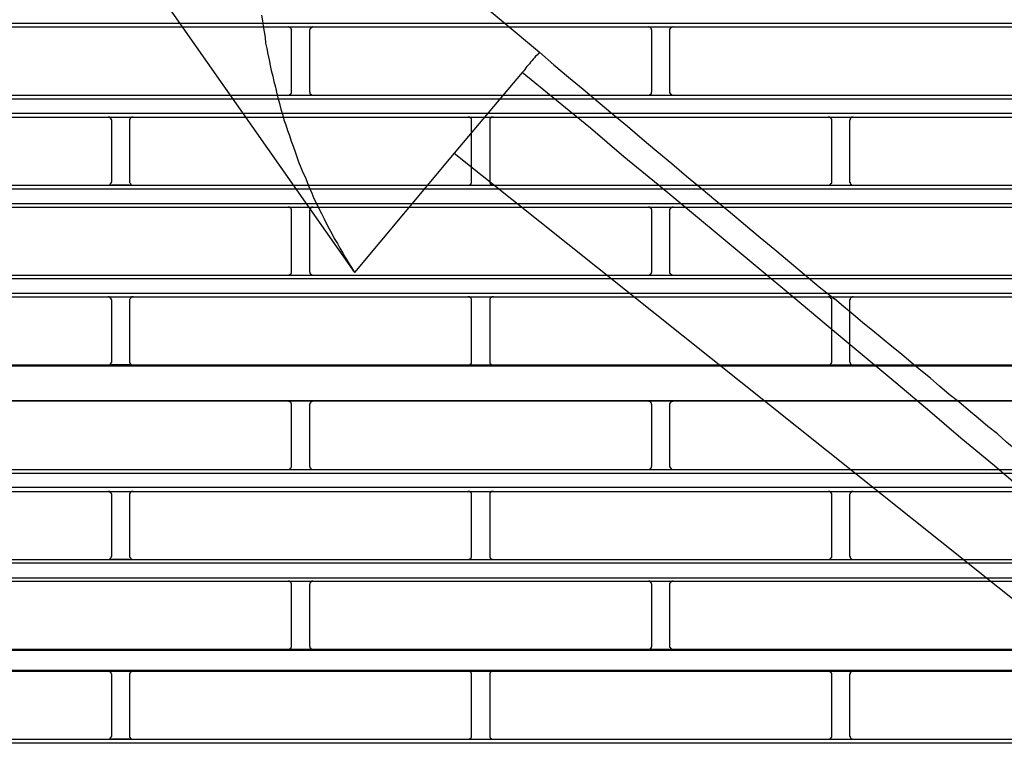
# Model space of a CAD drawing. Header units: millimetres. Extents: x 39871 to 53385, y 51832 to 57813.
# Tile 18 of 88: x 48469 to 48523, y 52499 to 52540. Entities that reach past the tile are written whole.
import ezdxf
from ezdxf import colors
from ezdxf.entities.mleader import LeaderData, LeaderLine
from ezdxf.math import Vec2, Vec3

# ---------------------------------------------------------------- set-up
doc = ezdxf.new("R2010")
doc.units = ezdxf.units.MM
doc.layers.add('AQUAREA', color=7, linetype='Continuous')
doc.layers.add('IS_KAN_OPIS', color=7, linetype='Continuous', lineweight=30)
doc.styles.add('ARIAL', font='ARIALN.TTF')

# ---------------------------------------------------------------- blocks, each defined once
blk = doc.blocks.new('SPLIT')
at = {"layer": 'AQUAREA'}
for points in [[(24414.15, -1177), (24414.29, -1177.77), (24414.35, -1178.54), (24414.5, -1179.31), (24414.64, -1180.08), (24414.7, -1180.85), (24414.85, -1181.62), (24414.99, -1182.39), (24415.2, -1183.16), (24415.34, -1183.93), (24415.48, -1184.63), (24415.69, -1185.4), (24415.83, -1186.17), (24416.04, -1186.94), (24416.18, -1187.64), (24416.39, -1188.41), (24416.6, -1189.18), (24416.8, -1189.95), (24417.02, -1190.65), (24417.23, -1191.42), (24417.5, -1192.12), (24417.72, -1192.89), (24418, -1193.59), (24418.2, -1194.36), (24418.49, -1195.06), (24418.77, -1195.83), (24418.98, -1196.53), (24419.25, -1197.23), (24419.54, -1198), (24419.82, -1198.7), (24420.17, -1199.4), (24420.45, -1200.17), (24420.73, -1200.87), (24421.08, -1201.57), (24421.35, -1202.27), (24421.7, -1202.97), (24422.05, -1203.67), (24422.4, -1204.37), (24422.75, -1205.07), (24423.1, -1205.77), (24423.45, -1206.47), (24423.8, -1207.1), (24424.15, -1207.8), (24424.58, -1208.5), (24424.93, -1209.13), (24425.35, -1209.83), (24425.7, -1210.46), (24426.12, -1211.16), (24426.54, -1211.79), (24426.95, -1212.49)], [(24388.53, -1157.61), (24426.95, -1212.49)], [(24442.43, -1173.71), (24452.44, -1182.11)], [(24308.59, -1178.12), (24877.69, -1178.12)], [(24308.59, -1178.61), (24877.69, -1178.61)], [(24418.28, -1179.1), (24418.28, -1179.1), (24418.28, -1179.03), (24418.28, -1178.96), (24418.2, -1178.96), (24418.2, -1178.89), (24418.2, -1178.82), (24418.14, -1178.82), (24418.14, -1178.75), (24418.07, -1178.75), (24418.07, -1178.68), (24418, -1178.68), (24417.93, -1178.68), (24417.85, -1178.68), (24417.85, -1178.61), (24417.79, -1178.61)], [(24418.28, -1187.57), (24418.28, -1179.1)], [(24421.22, -1178.61), (24421.22, -1178.61), (24421.15, -1178.61), (24421.15, -1178.68), (24421.08, -1178.68), (24421, -1178.68), (24421, -1178.75), (24420.94, -1178.75), (24420.87, -1178.75), (24420.87, -1178.82), (24420.87, -1178.89), (24420.8, -1178.89), (24420.8, -1178.96), (24420.8, -1179.03), (24420.73, -1179.03), (24420.73, -1179.1)], [(24420.73, -1179.1), (24420.73, -1187.57)], [(24467.9, -1179.1), (24467.9, -1179.1), (24467.9, -1179.03), (24467.84, -1179.03), (24467.84, -1178.96), (24467.84, -1178.89), (24467.77, -1178.82), (24467.77, -1178.75), (24467.7, -1178.75), (24467.63, -1178.68), (24467.55, -1178.68), (24467.49, -1178.68), (24467.49, -1178.61), (24467.42, -1178.61)], [(24467.9, -1187.57), (24467.9, -1179.1)], [(24470.85, -1178.61), (24470.85, -1178.61), (24470.78, -1178.61), (24470.78, -1178.68), (24470.7, -1178.68), (24470.64, -1178.68), (24470.57, -1178.68), (24470.57, -1178.75), (24470.5, -1178.75), (24470.5, -1178.82), (24470.43, -1178.82), (24470.43, -1178.89), (24470.43, -1178.96), (24470.35, -1178.96), (24470.35, -1179.03), (24470.35, -1179.1)], [(24470.35, -1179.1), (24470.35, -1187.57)], [(24452.44, -1182.11), (24452.23, -1182.32), (24452.09, -1182.53), (24451.88, -1182.67), (24451.74, -1182.88), (24451.53, -1183.09), (24451.39, -1183.3), (24451.18, -1183.51), (24451.04, -1183.72), (24450.9, -1183.86), (24450.69, -1184.07), (24450.55, -1184.28), (24450.4, -1184.49), (24450.27, -1184.7), (24450.05, -1184.91)], [(24452.44, -1182.11), (24454.4, -1183.86), (24456.43, -1185.54), (24458.45, -1187.22), (24460.49, -1188.97), (24462.52, -1190.65), (24464.55, -1192.33), (24466.58, -1194.08), (24468.6, -1195.76), (24470.64, -1197.44), (24472.67, -1199.19), (24474.7, -1200.87), (24476.73, -1202.55), (24478.75, -1204.23), (24480.79, -1205.98), (24482.82, -1207.66), (24484.85, -1209.34), (24486.88, -1211.02), (24488.9, -1212.7), (24490.94, -1214.45), (24493.04, -1216.13)], [(24450.05, -1184.91), (24440.68, -1196.04)], [(24542.8, -1262.61), (24538.19, -1258.69), (24533.57, -1254.84), (24528.95, -1250.92), (24524.33, -1247), (24519.7, -1243.08), (24515.09, -1239.16), (24510.47, -1235.31), (24505.85, -1231.39), (24501.23, -1227.47), (24496.6, -1223.62), (24491.92, -1219.7), (24487.3, -1215.85), (24482.68, -1212), (24477.99, -1208.08), (24473.37, -1204.23), (24468.75, -1200.38), (24464.05, -1196.53), (24459.44, -1192.61), (24454.75, -1188.76), (24450.05, -1184.91)], [(24308.59, -1188.06), (24877.69, -1188.06)], [(24417.79, -1188.06), (24417.79, -1188.06), (24417.85, -1188.06), (24417.93, -1188.06), (24418, -1187.99), (24418.07, -1187.99), (24418.07, -1187.92), (24418.14, -1187.92), (24418.14, -1187.85), (24418.2, -1187.85), (24418.2, -1187.78), (24418.28, -1187.71), (24418.28, -1187.64), (24418.28, -1187.57)], [(24420.73, -1187.57), (24420.73, -1187.57), (24420.73, -1187.64), (24420.8, -1187.64), (24420.8, -1187.71), (24420.8, -1187.78), (24420.8, -1187.85), (24420.87, -1187.85), (24420.87, -1187.92), (24420.94, -1187.92), (24420.94, -1187.99), (24421, -1187.99), (24421.08, -1187.99), (24421.08, -1188.06), (24421.15, -1188.06), (24421.22, -1188.06)], [(24467.42, -1188.06), (24467.42, -1188.06), (24467.49, -1188.06), (24467.55, -1188.06), (24467.55, -1187.99), (24467.63, -1187.99), (24467.7, -1187.99), (24467.7, -1187.92), (24467.77, -1187.92), (24467.77, -1187.85), (24467.84, -1187.85), (24467.84, -1187.78), (24467.84, -1187.71), (24467.84, -1187.64), (24467.9, -1187.64), (24467.9, -1187.57)], [(24470.35, -1187.57), (24470.35, -1187.57), (24470.35, -1187.64), (24470.35, -1187.71), (24470.43, -1187.71), (24470.43, -1187.78), (24470.43, -1187.85), (24470.5, -1187.85), (24470.5, -1187.92), (24470.57, -1187.92), (24470.57, -1187.99), (24470.64, -1187.99), (24470.7, -1187.99), (24470.7, -1188.06), (24470.78, -1188.06), (24470.85, -1188.06)], [(24308.59, -1188.55), (24877.69, -1188.55)], [(24308.59, -1190.51), (24877.69, -1190.51)], [(24308.59, -1191.07), (24877.69, -1191.07)], [(24393.5, -1191.56), (24393.5, -1191.49), (24393.5, -1191.42), (24393.43, -1191.42), (24393.43, -1191.35), (24393.43, -1191.28), (24393.35, -1191.28), (24393.35, -1191.21), (24393.29, -1191.14), (24393.22, -1191.14), (24393.22, -1191.07), (24393.15, -1191.07), (24393.08, -1191.07), (24393, -1191.07)], [(24393.5, -1191.07), (24395.95, -1191.07)], [(24393.5, -1199.96), (24393.5, -1191.56)], [(24396.44, -1191.07), (24396.44, -1191.07), (24396.37, -1191.07), (24396.3, -1191.07), (24396.23, -1191.07), (24396.23, -1191.14), (24396.15, -1191.14), (24396.09, -1191.14), (24396.09, -1191.21), (24396.02, -1191.21), (24396.02, -1191.28), (24396.02, -1191.35), (24395.95, -1191.35), (24395.95, -1191.42), (24395.95, -1191.49), (24395.95, -1191.56)], [(24395.95, -1191.56), (24395.95, -1199.96)], [(24443.05, -1191.56), (24443.05, -1191.49), (24443.05, -1191.42), (24443.05, -1191.35), (24443.05, -1191.28), (24442.99, -1191.28), (24442.99, -1191.21), (24442.92, -1191.21), (24442.92, -1191.14), (24442.85, -1191.14), (24442.85, -1191.07), (24442.78, -1191.07), (24442.7, -1191.07), (24442.64, -1191.07), (24442.57, -1191.07)], [(24443.05, -1199.96), (24443.05, -1191.56)], [(24446.07, -1191.07), (24446.07, -1191.07), (24446, -1191.07), (24445.93, -1191.07), (24445.85, -1191.07), (24445.79, -1191.07), (24445.79, -1191.14), (24445.72, -1191.14), (24445.72, -1191.21), (24445.65, -1191.21), (24445.65, -1191.28), (24445.58, -1191.28), (24445.58, -1191.35), (24445.58, -1191.42), (24445.58, -1191.49), (24445.58, -1191.56)], [(24445.58, -1191.56), (24445.58, -1199.96)], [(24492.69, -1191.56), (24492.69, -1191.49), (24492.69, -1191.42), (24492.69, -1191.35), (24492.62, -1191.35), (24492.62, -1191.28), (24492.62, -1191.21), (24492.55, -1191.21), (24492.55, -1191.14), (24492.48, -1191.14), (24492.4, -1191.07), (24492.34, -1191.07), (24492.27, -1191.07), (24492.2, -1191.07)], [(24492.69, -1199.96), (24492.69, -1191.56)], [(24495.63, -1191.07), (24495.63, -1191.07), (24495.55, -1191.07), (24495.49, -1191.07), (24495.42, -1191.07), (24495.42, -1191.14), (24495.35, -1191.14), (24495.28, -1191.21), (24495.28, -1191.28), (24495.2, -1191.28), (24495.2, -1191.35), (24495.2, -1191.42), (24495.14, -1191.49), (24495.14, -1191.56)], [(24495.14, -1191.56), (24495.14, -1199.96)], [(24440.68, -1196.04), (24426.95, -1212.49)], [(24440.68, -1196.04), (24539.17, -1274.65)], [(24393, -1200.45), (24393, -1200.45), (24393.08, -1200.45), (24393.15, -1200.45), (24393.22, -1200.38), (24393.29, -1200.38), (24393.29, -1200.31), (24393.35, -1200.31), (24393.35, -1200.24), (24393.43, -1200.24), (24393.43, -1200.17), (24393.43, -1200.1), (24393.5, -1200.03), (24393.5, -1199.96)], [(24395.95, -1199.96), (24395.95, -1199.96), (24395.95, -1200.03), (24395.95, -1200.1), (24396.02, -1200.17), (24396.02, -1200.24), (24396.09, -1200.24), (24396.09, -1200.31), (24396.15, -1200.31), (24396.15, -1200.38), (24396.23, -1200.38), (24396.23, -1200.45), (24396.3, -1200.45), (24396.37, -1200.45), (24396.44, -1200.45)], [(24442.57, -1200.45), (24442.57, -1200.45), (24442.64, -1200.45), (24442.7, -1200.45), (24442.78, -1200.45), (24442.78, -1200.38), (24442.85, -1200.38), (24442.92, -1200.38), (24442.92, -1200.31), (24442.99, -1200.31), (24442.99, -1200.24), (24442.99, -1200.17), (24443.05, -1200.17), (24443.05, -1200.1), (24443.05, -1200.03), (24443.05, -1199.96)], [(24445.58, -1199.96), (24445.58, -1199.96), (24445.58, -1200.03), (24445.58, -1200.1), (24445.58, -1200.17), (24445.65, -1200.17), (24445.65, -1200.24), (24445.65, -1200.31), (24445.72, -1200.31), (24445.72, -1200.38), (24445.79, -1200.38), (24445.85, -1200.38), (24445.85, -1200.45), (24445.93, -1200.45), (24446, -1200.45), (24446.07, -1200.45)], [(24492.2, -1200.45), (24492.2, -1200.45), (24492.27, -1200.45), (24492.34, -1200.45), (24492.4, -1200.45), (24492.4, -1200.38), (24492.48, -1200.38), (24492.48, -1200.31), (24492.55, -1200.31), (24492.55, -1200.24), (24492.62, -1200.24), (24492.62, -1200.17), (24492.69, -1200.17), (24492.69, -1200.1), (24492.69, -1200.03), (24492.69, -1199.96)], [(24495.14, -1199.96), (24495.14, -1199.96), (24495.14, -1200.03), (24495.2, -1200.03), (24495.2, -1200.1), (24495.2, -1200.17), (24495.2, -1200.24), (24495.28, -1200.24), (24495.28, -1200.31), (24495.35, -1200.31), (24495.35, -1200.38), (24495.42, -1200.38), (24495.49, -1200.45), (24495.55, -1200.45), (24495.63, -1200.45)], [(24308.59, -1200.45), (24877.69, -1200.45)], [(24308.59, -1200.94), (24877.69, -1200.94)], [(24395.95, -1200.45), (24393.5, -1200.45)], [(24308.59, -1202.97), (24877.69, -1202.97)], [(24308.59, -1203.46), (24877.69, -1203.46)], [(24418.28, -1203.95), (24418.28, -1203.95), (24418.28, -1203.88), (24418.28, -1203.81), (24418.28, -1203.74), (24418.2, -1203.74), (24418.2, -1203.67), (24418.2, -1203.6), (24418.14, -1203.6), (24418.14, -1203.53), (24418.07, -1203.53), (24418, -1203.53), (24418, -1203.46), (24417.93, -1203.46), (24417.85, -1203.46), (24417.79, -1203.46)], [(24418.28, -1212.35), (24418.28, -1203.95)], [(24421.22, -1203.46), (24421.22, -1203.46), (24421.15, -1203.46), (24421.08, -1203.46), (24421, -1203.46), (24421, -1203.53), (24420.94, -1203.53), (24420.94, -1203.6), (24420.87, -1203.6), (24420.87, -1203.67), (24420.8, -1203.67), (24420.8, -1203.74), (24420.8, -1203.81), (24420.8, -1203.88), (24420.73, -1203.88), (24420.73, -1203.95)], [(24420.73, -1203.95), (24420.73, -1212.35)], [(24467.9, -1203.95), (24467.9, -1203.95), (24467.9, -1203.88), (24467.9, -1203.81), (24467.84, -1203.81), (24467.84, -1203.74), (24467.84, -1203.67), (24467.77, -1203.67), (24467.77, -1203.6), (24467.7, -1203.6), (24467.7, -1203.53), (24467.63, -1203.53), (24467.63, -1203.46), (24467.55, -1203.46), (24467.49, -1203.46), (24467.42, -1203.46)], [(24467.9, -1212.35), (24467.9, -1203.95)], [(24470.85, -1203.46), (24470.85, -1203.46), (24470.78, -1203.46), (24470.7, -1203.46), (24470.64, -1203.46), (24470.64, -1203.53), (24470.57, -1203.53), (24470.5, -1203.53), (24470.5, -1203.6), (24470.43, -1203.67), (24470.43, -1203.74), (24470.35, -1203.74), (24470.35, -1203.81), (24470.35, -1203.88), (24470.35, -1203.95)], [(24470.35, -1203.95), (24470.35, -1212.35)], [(24417.79, -1212.84), (24417.79, -1212.84), (24417.85, -1212.84), (24417.93, -1212.84), (24418, -1212.84), (24418, -1212.77), (24418.07, -1212.77), (24418.14, -1212.77), (24418.14, -1212.7), (24418.2, -1212.7), (24418.2, -1212.63), (24418.2, -1212.56), (24418.28, -1212.56), (24418.28, -1212.49), (24418.28, -1212.42), (24418.28, -1212.35)], [(24420.73, -1212.35), (24420.73, -1212.35), (24420.73, -1212.42), (24420.8, -1212.42), (24420.8, -1212.49), (24420.8, -1212.56), (24420.8, -1212.63), (24420.87, -1212.63), (24420.87, -1212.7), (24420.94, -1212.7), (24420.94, -1212.77), (24421, -1212.77), (24421, -1212.84), (24421.08, -1212.84), (24421.15, -1212.84), (24421.22, -1212.84)], [(24467.42, -1212.84), (24467.42, -1212.84), (24467.49, -1212.84), (24467.55, -1212.84), (24467.63, -1212.84), (24467.63, -1212.77), (24467.7, -1212.77), (24467.7, -1212.7), (24467.77, -1212.7), (24467.77, -1212.63), (24467.84, -1212.63), (24467.84, -1212.56), (24467.84, -1212.49), (24467.9, -1212.49), (24467.9, -1212.42), (24467.9, -1212.35)], [(24470.35, -1212.35), (24470.35, -1212.35), (24470.35, -1212.42), (24470.35, -1212.49), (24470.35, -1212.56), (24470.43, -1212.56), (24470.43, -1212.63), (24470.5, -1212.7), (24470.5, -1212.77), (24470.57, -1212.77), (24470.64, -1212.77), (24470.64, -1212.84), (24470.7, -1212.84), (24470.78, -1212.84), (24470.85, -1212.84)], [(24308.59, -1212.84), (24877.69, -1212.84)], [(24308.59, -1213.33), (24877.69, -1213.33)], [(24308.59, -1215.36), (24877.69, -1215.36)], [(24308.59, -1215.85), (24877.69, -1215.85)], [(24393.5, -1216.34), (24393.5, -1216.34), (24393.5, -1216.27), (24393.43, -1216.2), (24393.43, -1216.13), (24393.43, -1216.06), (24393.35, -1216.06), (24393.35, -1215.99), (24393.29, -1215.99), (24393.29, -1215.92), (24393.22, -1215.92), (24393.15, -1215.85), (24393.08, -1215.85), (24393, -1215.85)], [(24393.5, -1215.85), (24395.95, -1215.85)], [(24393.5, -1224.74), (24393.5, -1216.34)], [(24396.44, -1215.85), (24396.44, -1215.85), (24396.37, -1215.85), (24396.3, -1215.85), (24396.23, -1215.85), (24396.23, -1215.92), (24396.15, -1215.92), (24396.15, -1215.99), (24396.09, -1215.99), (24396.09, -1216.06), (24396.02, -1216.06), (24396.02, -1216.13), (24395.95, -1216.2), (24395.95, -1216.27), (24395.95, -1216.34)], [(24395.95, -1216.34), (24395.95, -1224.74)], [(24443.05, -1216.34), (24443.05, -1216.34), (24443.05, -1216.27), (24443.05, -1216.2), (24443.05, -1216.13), (24442.99, -1216.13), (24442.99, -1216.06), (24442.99, -1215.99), (24442.92, -1215.99), (24442.92, -1215.92), (24442.85, -1215.92), (24442.78, -1215.92), (24442.78, -1215.85), (24442.7, -1215.85), (24442.64, -1215.85), (24442.57, -1215.85)], [(24443.05, -1224.74), (24443.05, -1216.34)], [(24446.07, -1215.85), (24446.07, -1215.85), (24446, -1215.85), (24445.93, -1215.85), (24445.85, -1215.85), (24445.85, -1215.92), (24445.79, -1215.92), (24445.72, -1215.92), (24445.72, -1215.99), (24445.65, -1215.99), (24445.65, -1216.06), (24445.65, -1216.13), (24445.58, -1216.13), (24445.58, -1216.2), (24445.58, -1216.27), (24445.58, -1216.34)], [(24445.58, -1216.34), (24445.58, -1224.74)], [(24492.69, -1216.34), (24492.69, -1216.34), (24492.69, -1216.27), (24492.69, -1216.2), (24492.69, -1216.13), (24492.62, -1216.13), (24492.62, -1216.06), (24492.55, -1216.06), (24492.55, -1215.99), (24492.48, -1215.99), (24492.48, -1215.92), (24492.4, -1215.92), (24492.4, -1215.85), (24492.34, -1215.85), (24492.27, -1215.85), (24492.2, -1215.85)], [(24492.69, -1224.74), (24492.69, -1216.34)], [(24519.43, -1238.04), (24518.1, -1236.99), (24516.77, -1235.87), (24515.5, -1234.75), (24514.18, -1233.7), (24512.85, -1232.58), (24511.52, -1231.46), (24510.19, -1230.34), (24508.85, -1229.29), (24507.53, -1228.17), (24506.27, -1227.05), (24504.94, -1226), (24503.6, -1224.88), (24502.28, -1223.76), (24500.95, -1222.71), (24499.62, -1221.59), (24498.29, -1220.47), (24496.95, -1219.42), (24495.63, -1218.3), (24494.3, -1217.18), (24493.04, -1216.13)], [(24495.63, -1215.85), (24495.63, -1215.85), (24495.55, -1215.85), (24495.49, -1215.85), (24495.42, -1215.92), (24495.35, -1215.92), (24495.35, -1215.99), (24495.28, -1215.99), (24495.28, -1216.06), (24495.2, -1216.06), (24495.2, -1216.13), (24495.2, -1216.2), (24495.2, -1216.27), (24495.14, -1216.27), (24495.14, -1216.34)], [(24495.14, -1216.34), (24495.14, -1224.74)], [(24308.59, -1225.23), (24877.69, -1225.23)], [(24308.59, -1225.37), (24877.69, -1225.37)], [(24393, -1225.23), (24393, -1225.23), (24393.08, -1225.23), (24393.15, -1225.23), (24393.22, -1225.23), (24393.22, -1225.16), (24393.29, -1225.16), (24393.35, -1225.09), (24393.35, -1225.02), (24393.43, -1225.02), (24393.43, -1224.95), (24393.43, -1224.88), (24393.5, -1224.88), (24393.5, -1224.81), (24393.5, -1224.74)], [(24395.95, -1225.23), (24393.5, -1225.23)], [(24395.95, -1224.74), (24395.95, -1224.81), (24395.95, -1224.88), (24395.95, -1224.95), (24396.02, -1224.95), (24396.02, -1225.02), (24396.02, -1225.09), (24396.09, -1225.09), (24396.09, -1225.16), (24396.15, -1225.16), (24396.23, -1225.16), (24396.23, -1225.23), (24396.3, -1225.23), (24396.37, -1225.23), (24396.44, -1225.23)], [(24442.57, -1225.23), (24442.57, -1225.23), (24442.64, -1225.23), (24442.7, -1225.23), (24442.78, -1225.23), (24442.85, -1225.23), (24442.85, -1225.16), (24442.92, -1225.16), (24442.92, -1225.09), (24442.99, -1225.09), (24442.99, -1225.02), (24443.05, -1225.02), (24443.05, -1224.95), (24443.05, -1224.88), (24443.05, -1224.81), (24443.05, -1224.74)], [(24445.58, -1224.74), (24445.58, -1224.81), (24445.58, -1224.88), (24445.58, -1224.95), (24445.58, -1225.02), (24445.65, -1225.02), (24445.65, -1225.09), (24445.72, -1225.09), (24445.72, -1225.16), (24445.79, -1225.16), (24445.79, -1225.23), (24445.85, -1225.23), (24445.93, -1225.23), (24446, -1225.23), (24446.07, -1225.23)], [(24492.2, -1225.23), (24492.2, -1225.23), (24492.27, -1225.23), (24492.34, -1225.23), (24492.4, -1225.23), (24492.48, -1225.16), (24492.55, -1225.16), (24492.55, -1225.09), (24492.62, -1225.09), (24492.62, -1225.02), (24492.62, -1224.95), (24492.69, -1224.95), (24492.69, -1224.88), (24492.69, -1224.81), (24492.69, -1224.74)], [(24495.14, -1224.74), (24495.14, -1224.81), (24495.2, -1224.88), (24495.2, -1224.95), (24495.2, -1225.02), (24495.28, -1225.02), (24495.28, -1225.09), (24495.35, -1225.16), (24495.42, -1225.16), (24495.42, -1225.23), (24495.49, -1225.23), (24495.55, -1225.23), (24495.63, -1225.23)], [(24308.59, -1230.13), (24877.69, -1230.13)], [(24308.59, -1230.2), (24877.69, -1230.2)], [(24418.28, -1230.69), (24418.28, -1230.69), (24418.28, -1230.62), (24418.28, -1230.55), (24418.2, -1230.55), (24418.2, -1230.48), (24418.2, -1230.41), (24418.14, -1230.41), (24418.14, -1230.34), (24418.07, -1230.34), (24418.07, -1230.27), (24418, -1230.27), (24417.93, -1230.27), (24417.85, -1230.27), (24417.85, -1230.2), (24417.79, -1230.2)], [(24418.28, -1239.16), (24418.28, -1230.69)], [(24421.22, -1230.2), (24421.22, -1230.2), (24421.15, -1230.2), (24421.15, -1230.27), (24421.08, -1230.27), (24421, -1230.27), (24421, -1230.34), (24420.94, -1230.34), (24420.87, -1230.34), (24420.87, -1230.41), (24420.87, -1230.48), (24420.8, -1230.48), (24420.8, -1230.55), (24420.8, -1230.62), (24420.73, -1230.62), (24420.73, -1230.69)], [(24420.73, -1230.69), (24420.73, -1239.16)], [(24467.9, -1230.69), (24467.9, -1230.69), (24467.9, -1230.62), (24467.84, -1230.62), (24467.84, -1230.55), (24467.84, -1230.48), (24467.77, -1230.41), (24467.77, -1230.34), (24467.7, -1230.34), (24467.63, -1230.27), (24467.55, -1230.27), (24467.49, -1230.27), (24467.49, -1230.2), (24467.42, -1230.2)], [(24467.9, -1239.16), (24467.9, -1230.69)], [(24470.85, -1230.2), (24470.85, -1230.2), (24470.78, -1230.2), (24470.78, -1230.27), (24470.7, -1230.27), (24470.64, -1230.27), (24470.57, -1230.27), (24470.57, -1230.34), (24470.5, -1230.34), (24470.5, -1230.41), (24470.43, -1230.41), (24470.43, -1230.48), (24470.43, -1230.55), (24470.35, -1230.55), (24470.35, -1230.62), (24470.35, -1230.69)], [(24470.35, -1230.69), (24470.35, -1239.16)], [(24417.79, -1239.65), (24417.79, -1239.65), (24417.85, -1239.65), (24417.93, -1239.65), (24418, -1239.58), (24418.07, -1239.58), (24418.07, -1239.51), (24418.14, -1239.51), (24418.14, -1239.44), (24418.2, -1239.44), (24418.2, -1239.37), (24418.28, -1239.3), (24418.28, -1239.23), (24418.28, -1239.16)], [(24420.73, -1239.16), (24420.73, -1239.16), (24420.73, -1239.23), (24420.8, -1239.23), (24420.8, -1239.3), (24420.8, -1239.37), (24420.8, -1239.44), (24420.87, -1239.44), (24420.87, -1239.51), (24420.94, -1239.51), (24420.94, -1239.58), (24421, -1239.58), (24421.08, -1239.58), (24421.08, -1239.65), (24421.15, -1239.65), (24421.22, -1239.65)], [(24467.42, -1239.65), (24467.42, -1239.65), (24467.49, -1239.65), (24467.55, -1239.65), (24467.55, -1239.58), (24467.63, -1239.58), (24467.7, -1239.58), (24467.7, -1239.51), (24467.77, -1239.51), (24467.77, -1239.44), (24467.84, -1239.44), (24467.84, -1239.37), (24467.84, -1239.3), (24467.84, -1239.23), (24467.9, -1239.23), (24467.9, -1239.16)], [(24470.35, -1239.16), (24470.35, -1239.16), (24470.35, -1239.23), (24470.35, -1239.3), (24470.43, -1239.3), (24470.43, -1239.37), (24470.43, -1239.44), (24470.5, -1239.44), (24470.5, -1239.51), (24470.57, -1239.51), (24470.57, -1239.58), (24470.64, -1239.58), (24470.7, -1239.58), (24470.7, -1239.65), (24470.78, -1239.65), (24470.85, -1239.65)], [(24308.59, -1239.65), (24877.69, -1239.65)], [(24308.59, -1240.14), (24877.69, -1240.14)], [(24308.59, -1242.1), (24877.69, -1242.1)], [(24308.59, -1242.66), (24877.69, -1242.66)], [(24393.5, -1243.15), (24393.5, -1243.08), (24393.5, -1243.01), (24393.43, -1243.01), (24393.43, -1242.94), (24393.43, -1242.87), (24393.35, -1242.87), (24393.35, -1242.8), (24393.29, -1242.8), (24393.29, -1242.73), (24393.22, -1242.73), (24393.22, -1242.66), (24393.15, -1242.66), (24393.08, -1242.66), (24393, -1242.66)], [(24393.5, -1242.66), (24395.95, -1242.66)], [(24393.5, -1251.55), (24393.5, -1243.15)], [(24396.44, -1242.66), (24396.44, -1242.66), (24396.37, -1242.66), (24396.3, -1242.66), (24396.23, -1242.66), (24396.23, -1242.73), (24396.15, -1242.73), (24396.09, -1242.73), (24396.09, -1242.8), (24396.02, -1242.8), (24396.02, -1242.87), (24396.02, -1242.94), (24395.95, -1242.94), (24395.95, -1243.01), (24395.95, -1243.08), (24395.95, -1243.15)], [(24395.95, -1243.15), (24395.95, -1251.55)], [(24443.05, -1243.15), (24443.05, -1243.08), (24443.05, -1243.01), (24443.05, -1242.94), (24443.05, -1242.87), (24442.99, -1242.87), (24442.99, -1242.8), (24442.92, -1242.8), (24442.92, -1242.73), (24442.85, -1242.73), (24442.85, -1242.66), (24442.78, -1242.66), (24442.7, -1242.66), (24442.64, -1242.66), (24442.57, -1242.66)], [(24443.05, -1251.55), (24443.05, -1243.15)], [(24446.07, -1242.66), (24446.07, -1242.66), (24446, -1242.66), (24445.93, -1242.66), (24445.85, -1242.66), (24445.79, -1242.66), (24445.79, -1242.73), (24445.72, -1242.73), (24445.72, -1242.8), (24445.65, -1242.8), (24445.65, -1242.87), (24445.58, -1242.87), (24445.58, -1242.94), (24445.58, -1243.01), (24445.58, -1243.08), (24445.58, -1243.15)], [(24445.58, -1243.15), (24445.58, -1251.55)], [(24492.69, -1243.15), (24492.69, -1243.08), (24492.69, -1243.01), (24492.69, -1242.94), (24492.62, -1242.94), (24492.62, -1242.87), (24492.62, -1242.8), (24492.55, -1242.8), (24492.55, -1242.73), (24492.48, -1242.73), (24492.4, -1242.66), (24492.34, -1242.66), (24492.27, -1242.66), (24492.2, -1242.66)], [(24492.69, -1251.55), (24492.69, -1243.15)], [(24495.63, -1242.66), (24495.63, -1242.66), (24495.55, -1242.66), (24495.49, -1242.66), (24495.42, -1242.66), (24495.42, -1242.73), (24495.35, -1242.73), (24495.35, -1242.8), (24495.28, -1242.8), (24495.28, -1242.87), (24495.2, -1242.87), (24495.2, -1242.94), (24495.2, -1243.01), (24495.14, -1243.08), (24495.14, -1243.15)], [(24495.14, -1243.15), (24495.14, -1251.55)], [(24393, -1252.04), (24393, -1252.04), (24393.08, -1252.04), (24393.15, -1252.04), (24393.22, -1251.97), (24393.29, -1251.97), (24393.29, -1251.9), (24393.35, -1251.9), (24393.35, -1251.83), (24393.43, -1251.83), (24393.43, -1251.76), (24393.43, -1251.69), (24393.5, -1251.62), (24393.5, -1251.55)], [(24395.95, -1251.55), (24395.95, -1251.55), (24395.95, -1251.62), (24395.95, -1251.69), (24396.02, -1251.76), (24396.02, -1251.83), (24396.09, -1251.83), (24396.09, -1251.9), (24396.15, -1251.9), (24396.15, -1251.97), (24396.23, -1251.97), (24396.23, -1252.04), (24396.3, -1252.04), (24396.37, -1252.04), (24396.44, -1252.04)], [(24442.57, -1252.04), (24442.57, -1252.04), (24442.64, -1252.04), (24442.7, -1252.04), (24442.78, -1252.04), (24442.78, -1251.97), (24442.85, -1251.97), (24442.92, -1251.97), (24442.92, -1251.9), (24442.99, -1251.9), (24442.99, -1251.83), (24442.99, -1251.76), (24443.05, -1251.76), (24443.05, -1251.69), (24443.05, -1251.62), (24443.05, -1251.55)], [(24445.58, -1251.55), (24445.58, -1251.55), (24445.58, -1251.62), (24445.58, -1251.69), (24445.58, -1251.76), (24445.65, -1251.76), (24445.65, -1251.83), (24445.65, -1251.9), (24445.72, -1251.9), (24445.72, -1251.97), (24445.79, -1251.97), (24445.85, -1251.97), (24445.85, -1252.04), (24445.93, -1252.04), (24446, -1252.04), (24446.07, -1252.04)], [(24492.2, -1252.04), (24492.2, -1252.04), (24492.27, -1252.04), (24492.34, -1252.04), (24492.4, -1252.04), (24492.4, -1251.97), (24492.48, -1251.97), (24492.48, -1251.9), (24492.55, -1251.9), (24492.55, -1251.83), (24492.62, -1251.83), (24492.62, -1251.76), (24492.69, -1251.76), (24492.69, -1251.69), (24492.69, -1251.62), (24492.69, -1251.55)], [(24495.14, -1251.55), (24495.14, -1251.55), (24495.14, -1251.62), (24495.2, -1251.62), (24495.2, -1251.69), (24495.2, -1251.76), (24495.2, -1251.83), (24495.28, -1251.83), (24495.28, -1251.9), (24495.35, -1251.9), (24495.35, -1251.97), (24495.42, -1251.97), (24495.49, -1252.04), (24495.55, -1252.04), (24495.63, -1252.04)], [(24308.59, -1252.04), (24877.69, -1252.04)], [(24308.59, -1252.53), (24877.69, -1252.53)], [(24395.95, -1252.04), (24393.5, -1252.04)], [(24308.59, -1254.56), (24877.69, -1254.56)], [(24308.59, -1255.05), (24877.69, -1255.05)], [(24418.28, -1255.54), (24418.28, -1255.54), (24418.28, -1255.47), (24418.28, -1255.4), (24418.28, -1255.33), (24418.2, -1255.33), (24418.2, -1255.26), (24418.2, -1255.19), (24418.14, -1255.19), (24418.14, -1255.12), (24418.07, -1255.12), (24418, -1255.12), (24418, -1255.05), (24417.93, -1255.05), (24417.85, -1255.05), (24417.79, -1255.05)], [(24418.28, -1263.94), (24418.28, -1255.54)], [(24421.22, -1255.05), (24421.22, -1255.05), (24421.15, -1255.05), (24421.08, -1255.05), (24421, -1255.05), (24421, -1255.12), (24420.94, -1255.12), (24420.94, -1255.19), (24420.87, -1255.19), (24420.87, -1255.26), (24420.8, -1255.26), (24420.8, -1255.33), (24420.8, -1255.4), (24420.8, -1255.47), (24420.73, -1255.47), (24420.73, -1255.54)], [(24420.73, -1255.54), (24420.73, -1263.94)], [(24467.9, -1255.54), (24467.9, -1255.54), (24467.9, -1255.47), (24467.9, -1255.4), (24467.84, -1255.4), (24467.84, -1255.33), (24467.84, -1255.26), (24467.77, -1255.26), (24467.77, -1255.19), (24467.7, -1255.19), (24467.7, -1255.12), (24467.63, -1255.12), (24467.63, -1255.05), (24467.55, -1255.05), (24467.49, -1255.05), (24467.42, -1255.05)], [(24467.9, -1263.94), (24467.9, -1255.54)], [(24470.85, -1255.05), (24470.85, -1255.05), (24470.78, -1255.05), (24470.7, -1255.05), (24470.64, -1255.05), (24470.64, -1255.12), (24470.57, -1255.12), (24470.5, -1255.12), (24470.5, -1255.19), (24470.43, -1255.26), (24470.43, -1255.33), (24470.35, -1255.33), (24470.35, -1255.4), (24470.35, -1255.47), (24470.35, -1255.54)], [(24470.35, -1255.54), (24470.35, -1263.94)], [(24417.79, -1264.43), (24417.79, -1264.43), (24417.85, -1264.43), (24417.93, -1264.43), (24418, -1264.43), (24418, -1264.36), (24418.07, -1264.36), (24418.14, -1264.36), (24418.14, -1264.29), (24418.2, -1264.29), (24418.2, -1264.22), (24418.2, -1264.15), (24418.28, -1264.15), (24418.28, -1264.08), (24418.28, -1264.01), (24418.28, -1263.94)], [(24420.73, -1263.94), (24420.73, -1263.94), (24420.73, -1264.01), (24420.8, -1264.01), (24420.8, -1264.08), (24420.8, -1264.15), (24420.8, -1264.22), (24420.87, -1264.22), (24420.87, -1264.29), (24420.94, -1264.29), (24420.94, -1264.36), (24421, -1264.36), (24421, -1264.43), (24421.08, -1264.43), (24421.15, -1264.43), (24421.22, -1264.43)], [(24467.42, -1264.43), (24467.42, -1264.43), (24467.49, -1264.43), (24467.55, -1264.43), (24467.63, -1264.43), (24467.63, -1264.36), (24467.7, -1264.36), (24467.7, -1264.29), (24467.77, -1264.29), (24467.77, -1264.22), (24467.84, -1264.22), (24467.84, -1264.15), (24467.84, -1264.08), (24467.9, -1264.08), (24467.9, -1264.01), (24467.9, -1263.94)], [(24470.35, -1263.94), (24470.35, -1263.94), (24470.35, -1264.01), (24470.35, -1264.08), (24470.35, -1264.15), (24470.43, -1264.15), (24470.43, -1264.22), (24470.5, -1264.29), (24470.5, -1264.36), (24470.57, -1264.36), (24470.64, -1264.36), (24470.64, -1264.43), (24470.7, -1264.43), (24470.78, -1264.43), (24470.85, -1264.43)], [(24308.59, -1264.43), (24877.69, -1264.43)], [(24308.59, -1264.57), (24877.69, -1264.57)], [(24308.59, -1267.3), (24877.69, -1267.3)], [(24308.59, -1267.44), (24877.69, -1267.44)], [(24393.5, -1267.93), (24393.5, -1267.93), (24393.5, -1267.86), (24393.43, -1267.79), (24393.43, -1267.72), (24393.43, -1267.65), (24393.35, -1267.65), (24393.35, -1267.58), (24393.29, -1267.58), (24393.29, -1267.51), (24393.22, -1267.51), (24393.15, -1267.44), (24393.08, -1267.44), (24393, -1267.44)], [(24393.5, -1267.44), (24395.95, -1267.44)], [(24393.5, -1276.33), (24393.5, -1267.93)], [(24396.44, -1267.44), (24396.44, -1267.44), (24396.37, -1267.44), (24396.3, -1267.44), (24396.23, -1267.44), (24396.23, -1267.51), (24396.15, -1267.51), (24396.15, -1267.58), (24396.09, -1267.58), (24396.09, -1267.65), (24396.02, -1267.65), (24396.02, -1267.72), (24395.95, -1267.79), (24395.95, -1267.86), (24395.95, -1267.93)], [(24395.95, -1267.93), (24395.95, -1276.33)], [(24443.05, -1267.93), (24443.05, -1267.93), (24443.05, -1267.86), (24443.05, -1267.79), (24443.05, -1267.72), (24442.99, -1267.72), (24442.99, -1267.65), (24442.99, -1267.58), (24442.92, -1267.58), (24442.92, -1267.51), (24442.85, -1267.51), (24442.78, -1267.51), (24442.78, -1267.44), (24442.7, -1267.44), (24442.64, -1267.44), (24442.57, -1267.44)], [(24443.05, -1276.33), (24443.05, -1267.93)], [(24446.07, -1267.44), (24446.07, -1267.44), (24446, -1267.44), (24445.93, -1267.44), (24445.85, -1267.44), (24445.85, -1267.51), (24445.79, -1267.51), (24445.72, -1267.51), (24445.72, -1267.58), (24445.65, -1267.58), (24445.65, -1267.65), (24445.65, -1267.72), (24445.58, -1267.72), (24445.58, -1267.79), (24445.58, -1267.86), (24445.58, -1267.93)], [(24445.58, -1267.93), (24445.58, -1276.33)], [(24492.69, -1267.93), (24492.69, -1267.93), (24492.69, -1267.86), (24492.69, -1267.79), (24492.69, -1267.72), (24492.62, -1267.72), (24492.62, -1267.65), (24492.55, -1267.65), (24492.55, -1267.58), (24492.48, -1267.58), (24492.48, -1267.51), (24492.4, -1267.51), (24492.4, -1267.44), (24492.34, -1267.44), (24492.27, -1267.44), (24492.2, -1267.44)], [(24492.69, -1276.33), (24492.69, -1267.93)], [(24495.63, -1267.44), (24495.63, -1267.44), (24495.55, -1267.44), (24495.49, -1267.44), (24495.42, -1267.51), (24495.35, -1267.51), (24495.35, -1267.58), (24495.28, -1267.58), (24495.28, -1267.65), (24495.2, -1267.65), (24495.2, -1267.72), (24495.2, -1267.79), (24495.2, -1267.86), (24495.14, -1267.86), (24495.14, -1267.93)], [(24495.14, -1267.93), (24495.14, -1276.33)], [(24308.59, -1276.82), (24877.69, -1276.82)], [(24308.59, -1277.31), (24877.69, -1277.31)], [(24393, -1276.82), (24393, -1276.82), (24393.08, -1276.82), (24393.15, -1276.82), (24393.22, -1276.82), (24393.22, -1276.75), (24393.29, -1276.75), (24393.35, -1276.68), (24393.35, -1276.61), (24393.43, -1276.61), (24393.43, -1276.54), (24393.43, -1276.47), (24393.5, -1276.47), (24393.5, -1276.4), (24393.5, -1276.33)], [(24395.95, -1276.82), (24393.5, -1276.82)], [(24395.95, -1276.33), (24395.95, -1276.4), (24395.95, -1276.47), (24395.95, -1276.54), (24396.02, -1276.54), (24396.02, -1276.61), (24396.02, -1276.68), (24396.09, -1276.68), (24396.09, -1276.75), (24396.15, -1276.75), (24396.23, -1276.82), (24396.3, -1276.82), (24396.37, -1276.82), (24396.44, -1276.82)], [(24442.57, -1276.82), (24442.57, -1276.82), (24442.64, -1276.82), (24442.7, -1276.82), (24442.78, -1276.82), (24442.85, -1276.82), (24442.85, -1276.75), (24442.92, -1276.75), (24442.92, -1276.68), (24442.99, -1276.68), (24442.99, -1276.61), (24443.05, -1276.61), (24443.05, -1276.54), (24443.05, -1276.47), (24443.05, -1276.4), (24443.05, -1276.33)], [(24445.58, -1276.33), (24445.58, -1276.4), (24445.58, -1276.47), (24445.58, -1276.54), (24445.58, -1276.61), (24445.65, -1276.61), (24445.65, -1276.68), (24445.72, -1276.68), (24445.72, -1276.75), (24445.79, -1276.75), (24445.79, -1276.82), (24445.85, -1276.82), (24445.93, -1276.82), (24446, -1276.82), (24446.07, -1276.82)], [(24492.2, -1276.82), (24492.2, -1276.82), (24492.27, -1276.82), (24492.34, -1276.82), (24492.4, -1276.82), (24492.48, -1276.82), (24492.48, -1276.75), (24492.55, -1276.75), (24492.55, -1276.68), (24492.62, -1276.68), (24492.62, -1276.61), (24492.62, -1276.54), (24492.69, -1276.54), (24492.69, -1276.47), (24492.69, -1276.4), (24492.69, -1276.33)], [(24495.14, -1276.33), (24495.14, -1276.4), (24495.2, -1276.47), (24495.2, -1276.54), (24495.2, -1276.61), (24495.28, -1276.61), (24495.28, -1276.68), (24495.35, -1276.75), (24495.42, -1276.75), (24495.42, -1276.82), (24495.49, -1276.82), (24495.55, -1276.82), (24495.63, -1276.82)]]:
    blk.add_lwpolyline(points, dxfattribs=at)
blk.add_open_spline([(24849.6, -1265.94), (24849.6, -1128.96), (24738.55, -1017.91), (24601.57, -1017.91), (24464.58, -1017.91), (24353.54, -1128.96), (24353.54, -1265.94), (24353.54, -1402.93), (24464.58, -1513.97), (24601.57, -1513.97), (24738.55, -1513.97), (24849.6, -1402.93), (24849.6, -1265.94)], degree=3, knots=[0, 0, 0, 0, 1, 1, 1, 2, 2, 2, 3, 3, 3, 4, 4, 4, 4], dxfattribs=at)
blk = doc.blocks.new('_None')

msp = doc.modelspace()

# ---------------------------------------------------------------- block references
at = {"lineweight": 13, "xscale": 0.4, "yscale": 0.4, "zscale": 0.4}
msp.add_blockref('SPLIT', (38716.626, 53010.774), dxfattribs=at)

# ---------------------------------------------------------------- leaders
at = {"layer": 'IS_KAN_OPIS', "color": 212}
ml = msp.add_multileader_mtext('Standard', dxfattribs=at)
ml.set_content('\\pxql;{\\C256;Układ pompowy - \\A1;obieg ogrzewania\\Pgrzejnikowego 55/45%%DC; 35kPa; 11,3kW; 917,53kg/h\\P\\C1;Pompa  1~230V; 0,2kW}', color=212, style='ARIAL')
ml.set_leader_properties(color=212)
ml.set_arrow_properties(name='NONE')
ml.build(insert=Vec2(0, 0))
ml.multileader.update_dxf_attribs({"text_left_attachment_type": 6, "text_right_attachment_type": 6, "dogleg_length": 5, "arrow_head_size": 3})
ctx = ml.context
ctx.base_point, ctx.char_height, ctx.arrow_head_size, ctx.landing_gap_size, ctx.plane_origin = Vec3(45306.642, 52379.527), 30, 3, 1, Vec3(43632.71, 52295.388)
ctx.left_attachment, ctx.right_attachment = 6, 6
notes = []
notes.append((ctx, [(0, (1, 1, 0), (45301.642, 52379.527), (1, 0), 5, [(0, [(45125.376, 52771.048)], 0, [])])]))
ctx.mtext.insert, ctx.mtext.width, ctx.mtext.flow_direction = Vec3(45307.642, 52417.856), 8077.03979, 5
for ctx, leaders in notes:
    for number, flags, end, landing, length, lines in leaders:
        leader = LeaderData()
        leader.index, (leader.has_last_leader_line, leader.has_dogleg_vector, leader.attachment_direction) = number, flags
        leader.last_leader_point, leader.dogleg_vector, leader.dogleg_length = Vec3(end), Vec3(landing), length
        for number, points, colour, breaks in lines:
            line = LeaderLine()
            line.index, line.vertices, line.color, line.breaks = number, Vec3.list(points), colors.encode_raw_color(colour), breaks
            leader.lines.append(line)
        ctx.leaders.append(leader)

doc.saveas('drawing.dxf')
